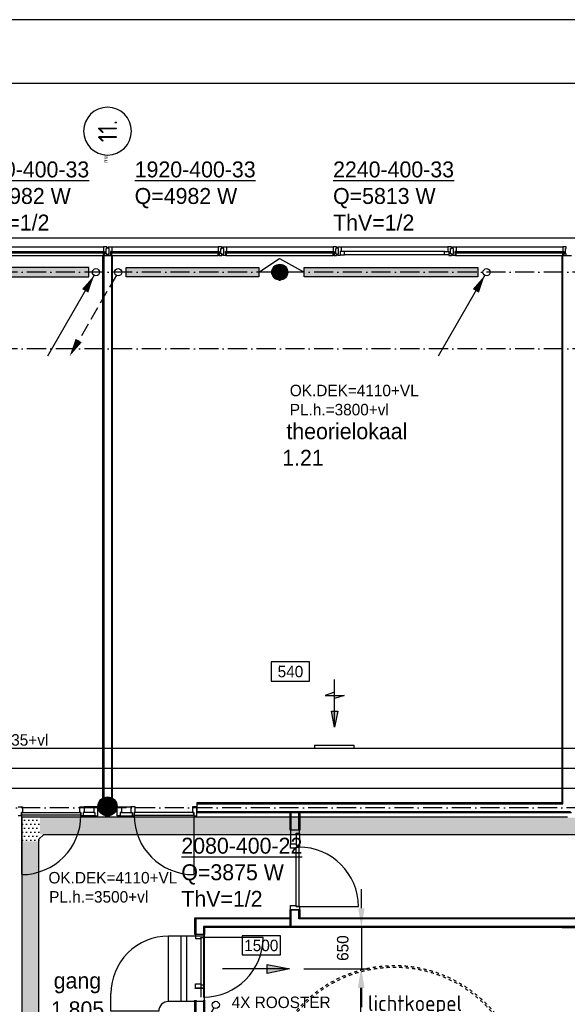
# Model space of a CAD drawing. Extents: x -41378 to 114803, y -24080 to 82188.
# Tile 80 of 137: x 31514 to 40098, y 66744 to 82188. Entities that reach past the tile are written whole.
import ezdxf
from ezdxf.enums import TextEntityAlignment as Align

# ---------------------------------------------------------------- set-up
doc = ezdxf.new("R2010")
doc.units = 0
doc.header["$LTSCALE"] = 50
for name, pattern in [('2322107', [2000, 1000, 1000]), ('CENTER2', [11.25, 7.5, -1.25, 1.25, -1.25]), ('DASHDOT', [9, 6, -1.5, 0, -1.5]), ('HIDDEN', [2, 1, -1])]:
    doc.linetypes.add(name, pattern=pattern)
doc.layers.get('0').update_dxf_attribs({"linetype": 'CONTINUOUS'})
doc.layers.get('DEFPOINTS').update_dxf_attribs({"linetype": 'CONTINUOUS'})
for name, color, linetype in [('00KAD025', 2, 'CONTINUOUS'), ('00KAD070', 5, 'CONTINUOUS'), ('AL$1----_TEKST', 7, 'CONTINUOUS'), ('AL$7----_STRAMIEN', 1, 'DASHDOT'), ('AL21----_BUITENWAND', 4, 'CONTINUOUS'), ('AL22----_BINNENWAND', 7, 'CONTINUOUS'), ('AL28----_KONSTRUKTIE', 3, 'CONTINUOUS'), ('AL31----_BUITENKOZ', 7, 'CONTINUOUS'), ('AL32----_BINNENKOZ', 7, 'CONTINUOUS'), ('AL32----_DRAAIRICHTING', 1, 'CONTINUOUS'), ('AL37----_DAKOPENING', 7, 'HIDDEN'), ('ALN-----_BLOCKNAAM', 2, 'CONTINUOUS'), ('ALXAA---_GEWBETON', 12, 'CONTINUOUS'), ('ALXOU---_GLAS', 7, 'CONTINUOUS'), ('BOUW', 8, 'CONTINUOUS'), ('KABELGGOOT1', 8, 'CONTINUOUS'), ('WI561---', 1, 'CONTINUOUS'), ('WL524---', 4, 'CONTINUOUS'), ('WL561---', 4, 'CONTINUOUS'), ('WL561---_AANVOER', 4, 'CONTINUOUS'), ('WL561---_RETOUR', 4, 'CONTINUOUS'), ('WL570---', 3, 'CONTINUOUS'), ('WL570---_HARTLIJN', 7, 'CONTINUOUS'), ('WL570---_TOEVOER', 3, 'CONTINUOUS'), ('WM570---', 1, 'CONTINUOUS')]:
    doc.layers.add(name, color=color, linetype=linetype)
doc.layers.get('0').freeze()
doc.styles.add('BURO-018', font='BUROFONT.shx', dxfattribs={"height": 90})
doc.styles.add('BURO-025', font='BUROFONT.shx', dxfattribs={"height": 250})
doc.styles.get("Standard").update_dxf_attribs({"font": 'ISOCP'})
doc.dimstyles.new('CEES', dxfattribs={"dimscale": 100, "dimtxt": 3, "dimasz": 3, "dimexe": 1, "dimexo": 1, "dimgap": 1.5, "dimtad": 0, "dimdec": 0, "dimzin": 0, "dimtxsty": 'BURO-018', "dimcen": -3, "dimdle": 1.25, "dimclrd": 1, "dimclre": 1, "dimclrt": 1, "dimazin": 3, "dimtfac": 0.75, "dimtdec": 0, "dimtofl": 0, "dimtmove": 0, "dimatfit": 3, "dimtvp": 1.5, "dimtolj": 1, "dimtzin": 0})
pattern_1 = [(0, (0, 200000), (31.75, 63.5), [0, -63.5])]

# ---------------------------------------------------------------- blocks, each defined once
blk = doc.blocks.new('1011')
at = {"layer": 'AL$7----_STRAMIEN', "color": 7, "linetype": 'CONTINUOUS'}
blk.add_circle((-750, 0), 750, dxfattribs=at)
at = {"layer": 'ALN-----_BLOCKNAAM', "linetype": 'CONTINUOUS'}
blk.add_text('1011', height=100, dxfattribs=at).set_placement((0, 0))
blk = doc.blocks.new('2322401')
at = {"color": 0, "linetype": 'CONTINUOUS'}
for p, q in [((-0.5, 0.5, 1), (-0.5, 0.5)), ((-0.5, 0.5, 1), (-0.5, -0.5, 1)), ((0.5, 0.5, 1), (-0.5, 0.5, 1)), ((0.5, 0.5), (-0.5, 0.5)), ((-0.5, 0.5), (-0.5, -0.5)), ((0.5, 0.5, 1), (0.5, 0.5)), ((0.5, -0.5, 1), (0.5, 0.5, 1)), ((0.5, -0.5), (0.5, 0.5)), ((-0.5, -0.5, 1), (-0.5, -0.5)), ((-0.5, -0.5, 1), (0.5, -0.5, 1)), ((-0.5, -0.5), (0.5, -0.5)), ((0.5, -0.5, 1), (0.5, -0.5))]:
    blk.add_line(p, q, dxfattribs=at)
blk = doc.blocks.new('CVHATCH1')
at = {"color": 0, "linetype": 'CONTINUOUS'}
blk.add_solid([(-0.5, -0.5), (0.5, -0.5), (-0.5, 0.5), (0.5, 0.5)], dxfattribs=at)
blk = doc.blocks.new('LU-1D-K-276')
at = {"color": 0, "linetype": 'CONTINUOUS'}
for p, q in [((-0.5, 315), (0.5, 315)), ((-0.5, -315), (0.5, -315))]:
    blk.add_line(p, q, dxfattribs=at)
at = {"layer": 'WL570---_HARTLIJN', "linetype": 'CENTER2'}
blk.add_line((-0.5, 0), (0.5, 0), dxfattribs=at)
blk = doc.blocks.new('LU-PIJL6')
at = {"color": 0, "linetype": 'CONTINUOUS'}
for p, q in [((0, 0), (-7.5, 0)), ((-5.5, 0), (-5, -1.5)), ((-5, -1.5), (-5, 1.5)), ((-5, 1.5), (-4.5, 0)), ((-2.5, -0.5), (-2.5, 0.5)), ((-2.5, 0.5), (0, 0)), ((0, 0), (-2.5, -0.5))]:
    blk.add_line(p, q, dxfattribs=at)
blk.add_solid([(-2.5, 0.5), (-2.5, -0.5), (0, 0)], dxfattribs=at)
blk = doc.blocks.new('LU-ORND')
at = {"color": 0, "linetype": 'CONTINUOUS'}
for p, q in [((-3, 1.5), (-3, -1.5)), ((3, 1.5), (-3, 1.5)), ((3, -1.5), (3, 1.5)), ((-3, -1.5), (3, -1.5))]:
    blk.add_line(p, q, dxfattribs=at)
blk = doc.blocks.new('LU-PIJL7')
at = {"color": 0, "linetype": 'CONTINUOUS'}
for p, q in [((0, 0), (-15, 0)), ((-5, -1), (-5, 1)), ((-5, 1), (0, 0)), ((0, 0), (-5, -1))]:
    blk.add_line(p, q, dxfattribs=at)
blk.add_solid([(-5, 1), (-5, -1), (0, 0)], dxfattribs=at)
blk = doc.blocks.new('LDV4107')
at = {"color": 0, "linetype": 'CONTINUOUS'}
blk.add_line((-0.25, -0.43), (-6.75, -11.69), dxfattribs=at)
blk.add_lwpolyline([(-0.25, -0.43, 0, 1, 0), (-1.5, -2.6, 1, 1, 0)], format="xyseb", dxfattribs=at)
blk.add_circle((0, 0), 0.5, dxfattribs=at)
blk = doc.blocks.new('CVRINFO2')
at = {"color": 0, "linetype": 'CONTINUOUS', "style": 'BURO-025'}
for tag, p in [('CV_TEXT125', (0, 0)), ('CV_TEXT225', (0, -4.17)), ('CV_TEXT325', (0, -8.33)), ('CV_TEXT425', (0, -12.5))]:
    blk.add_attdef(tag, p, '', height=2.5, dxfattribs=at)
blk = doc.blocks.new('LDV2108')
at = {"color": 0, "linetype": 'CONTINUOUS'}
for p, q in [((-0.25, -0.43), (-1.19, -2.06)), ((-1.56, -2.71), (-2.5, -4.33)), ((-2.87, -4.98), (-3.81, -6.6)), ((-4.19, -7.25), (-5.12, -8.88)), ((-5.5, -9.53), (-6.44, -11.15))]:
    blk.add_line(p, q, dxfattribs=at)
blk.add_lwpolyline([(-6.75, -11.69, 0, 1, 0), (-5.5, -9.53, 1, 1, 0)], format="xyseb", dxfattribs=at)
blk.add_circle((0, 0), 0.5, dxfattribs=at)
blk = doc.blocks.new('LU-2D-K-401')
at = {"color": 0, "linetype": 'CONTINUOUS'}
for p, q in [((-0.5, 512.5), (0.5, 512.5)), ((-0.5, -512.5), (0.5, -512.5))]:
    blk.add_line(p, q, dxfattribs=at)
blk = doc.blocks.new('LU-2D-BV-1-4012EE5A')
at = {"color": 0, "linetype": 'CONTINUOUS'}
for p, q in [((-375, 662.5), (375, 662.5)), ((375, 662.5), (375, 387.5)), ((-525, 512.5), (-525, -512.5)), ((-525, 512.5), (-525, 512.5)), ((-525, -512.5), (-525, -512.5))]:
    blk.add_line(p, q, dxfattribs=at)
for centre, radius in [((-525, 662.5), 150), ((-525, 387.5), 900)]:
    blk.add_arc(centre, radius, 270, 0, dxfattribs=at)
blk = doc.blocks.new('*D526')
at = {"layer": 'DEFPOINTS', "color": 0}
for p in [(36870, 67951), (36870, 67951), (35925, 67301)]:
    blk.add_point(p, dxfattribs=at)
at = {"layer": 'WL570---', "color": 1}
for p, q in [((36870, 68251), (36870, 68551)), ((36025, 67301), (36970, 67301)), ((36870, 67001), (36870, 66701))]:
    blk.add_line(p, q, dxfattribs=at)
for points in [[(36820, 68251), (36920, 68251), (36870, 67951)], [(36820, 67001), (36920, 67001), (36870, 67301)]]:
    blk.add_solid(points, dxfattribs=at)
at = {"layer": 'WL570---', "color": 1, "insert": (36579, 67626), "char_height": 180, "attachment_point": 5, "rotation": 90, "style": 'BURO-018'}
blk.add_mtext('\\A1;650', dxfattribs=at)
blk = doc.blocks.new('*D527')
at = {"layer": 'DEFPOINTS', "color": 0}
for p in [(35866, 67301), (36864, 67301), (35854, 62351)]:
    blk.add_point(p, dxfattribs=at)
at = {"layer": 'WL570---', "color": 1}
for p, q in [((35966, 67301), (36964, 67301)), ((36864, 62651), (36864, 67001)), ((35954, 62351), (36964, 62351))]:
    blk.add_line(p, q, dxfattribs=at)
for points in [[(36814, 67001), (36914, 67001), (36864, 67301)], [(36814, 62651), (36914, 62651), (36864, 62351)]]:
    blk.add_solid(points, dxfattribs=at)
at = {"layer": 'WL570---', "color": 1, "insert": (36586, 64826), "char_height": 180, "attachment_point": 5, "rotation": 90, "style": 'BURO-018'}
blk.add_mtext('\\A1;4950', dxfattribs=at)

msp = doc.modelspace()

# ---------------------------------------------------------------- hatches: boundary and pattern name
at = {"layer": 'KABELGGOOT1'}
h = msp.add_hatch(dxfattribs=at)
h.set_pattern_fill('DOTS', color=256, scale=40, style=0)
h.set_pattern_definition(pattern_1)
h.paths.add_polyline_path([(31817.9, 69677.6), (31545.4, 69677.6), (31545.4, 69295.6), (31815.4, 69295.6), (31815.4, 69332.6), (31817.9, 69335.2)])
h = msp.add_hatch(dxfattribs=at)
h.set_pattern_fill('DOTS', color=256, scale=40, style=0)
h.set_pattern_definition(pattern_1)
h.paths.add_polyline_path([(31831.4, 69673.8), (31831.4, 69408.8), (49274, 69408.8), (49274, 69673.8)])
h = msp.add_hatch(dxfattribs=at)
h.set_pattern_fill('DOTS', color=256, scale=40, style=0)
h.set_pattern_definition(pattern_1)
h.paths.add_polyline_path([(31814.7, 69300.8), (31545.4, 69300.8), (31545.4, 39123.5), (31814.7, 39123.5)])

# ---------------------------------------------------------------- linework, layer by layer
at = {"layer": '00KAD025', "linetype": 'CONTINUOUS'}
msp.add_line((114803.4, 82187.6), (-41378.4, 82187.6), dxfattribs=at)
at = {"layer": '00KAD070', "linetype": 'CONTINUOUS'}
msp.add_line((113803.4, 81187.6), (-40378.4, 81187.6), dxfattribs=at)
at = {"layer": 'AL$7----_STRAMIEN', "color": 1}
for p, q in [((53082.4, 78227.3), (12880.4, 78227.3)), ((53082.4, 77027.3), (12880.4, 77027.3)), ((52991, 69827.3), (12791, 69827.3))]:
    msp.add_line(p, q, dxfattribs=at)
at = {"layer": 'AL21----_BUITENWAND', "color": 8}
msp.add_line((16151, 78767.3), (49631, 78767.3), dxfattribs=at)
at = {"layer": 'AL22----_BINNENWAND', "color": 8}
for p, q in [((32816, 69977.3), (32816, 78487.3)), ((32816, 78487.3), (32966, 78487.3)), ((32966, 78487.3), (32966, 69977.3)), ((40016, 69902.3), (40016, 78487.3)), ((40016, 78487.3), (40166, 78487.3)), ((32966, 69977.3), (32816, 69977.3)), ((40016, 69902.3), (34292, 69902.3)), ((34292, 69902.3), (34292, 69752.3)), ((34292, 69752.3), (40166, 69752.3)), ((35756.4, 69476.8), (35756.4, 69752.3)), ((35906.4, 69752.3), (35906.4, 69476.8)), ((35905.4, 69476.8), (35756.4, 69476.8)), ((35905.4, 68225.8), (35755.4, 68225.8)), ((35755.4, 68225.8), (35755.4, 67950.8)), ((35755.4, 67950.8), (35755.4, 68225.8)), ((35755.4, 68225.8), (35905.4, 68225.8)), ((35905.4, 68100.8), (35905.4, 68225.8)), ((35905.4, 68225.8), (35905.4, 68100.8)), ((34262, 67840.8), (34262, 68100.8)), ((34262, 68100.8), (35756.1, 68100.8)), ((35905.4, 68100.8), (40297.4, 68100.8)), ((34412, 67840.8), (34262, 67840.8)), ((40016, 67950.8), (34412, 67950.8)), ((34412, 67950.8), (34412, 67840.8)), ((40016, 67950.8), (49351, 67950.8)), ((48218.3, 67950.8), (40016, 67950.8)), ((34262, 66997.6), (34412, 66997.6)), ((34262, 53552.3), (34262, 66806.8)), ((34412, 66806.8), (34412, 53812.3))]:
    msp.add_line(p, q, dxfattribs=at)
at = {"layer": 'AL22----_BINNENWAND', "color": 8, "linetype": 'CONTINUOUS'}
for p, q in [((32831, 78487.3), (32831, 69977.3)), ((32951, 78487.3), (32951, 69977.3)), ((40031, 69887.3), (40031, 78487.3)), ((34292, 69887.3), (40031, 69887.3)), ((34292, 69767.3), (40151, 69767.3)), ((35771.4, 69476.8), (35771.4, 69752.3)), ((35891.4, 69476.8), (35891.4, 69752.3)), ((35770.4, 67965.8), (35770.4, 68225.8)), ((35770.4, 67965.8), (35770.4, 68225.8)), ((35890.4, 68085.8), (35890.4, 68225.8)), ((35890.4, 68085.8), (35890.4, 68225.8)), ((34277, 68085.8), (34277, 67840.8)), ((35756.1, 68085.8), (34277, 68085.8)), ((34397, 67965.8), (34397, 67840.8)), ((35755.4, 67965.8), (34397, 67965.8)), ((40096.9, 67965.8), (35770.4, 67965.8)), ((40319.2, 68085.8), (35890.4, 68085.8)), ((49351, 67965.8), (40031, 67965.8)), ((48218.3, 67965.8), (40031, 67965.8)), ((34277, 66806.8), (34277, 53567.3)), ((34397, 66806.8), (34397, 53812.3))]:
    msp.add_line(p, q, dxfattribs=at)
at = {"layer": 'AL28----_KONSTRUKTIE', "color": 8}
for centre, radius in [((35591, 78227.3), 125), ((32891, 69848.3), 150)]:
    msp.add_circle(centre, radius, dxfattribs=at)
at = {"layer": 'AL31----_BUITENKOZ', "color": 8}
for p, q in [((31156, 78626.3), (32826, 78626.3)), ((32956, 78626.3), (34626, 78626.3)), ((34756, 78626.3), (36426, 78626.3)), ((36556, 78626.3), (38226, 78626.3)), ((38356, 78626.3), (40026, 78626.3)), ((31156, 78487.3), (32826, 78487.3)), ((32956, 78487.3), (34626, 78487.3)), ((34756, 78487.3), (36426, 78487.3)), ((38176, 78554.3), (36606, 78554.3)), ((38176, 78500.3), (36606, 78500.3)), ((38356, 78487.3), (40026, 78487.3))]:
    msp.add_line(p, q, dxfattribs=at)
at = {"layer": 'AL31----_BUITENKOZ', "color": 8, "linetype": 'CONTINUOUS'}
for p, q in [((32863.1, 78626.3), (32826, 78626.3)), ((32826, 78626.3), (32826, 78619.3)), ((32826, 78619.3), (32826, 78615.3)), ((32826, 78615.3), (32826, 78607.3)), ((32826, 78607.3), (32826, 78554.3)), ((32882, 78626.3), (32863.1, 78626.3)), ((32882, 78620.3), (32882, 78626.3)), ((32882, 78606.3), (32882, 78620.3)), ((32900, 78620.3), (32900, 78626.3)), ((32900, 78626.3), (32918.9, 78626.3)), ((32900, 78606.8), (32900, 78620.3)), ((32918.9, 78626.3), (32956, 78626.3)), ((32956, 78626.3), (32956, 78619.3)), ((32956, 78619.3), (32956, 78615.3)), ((32956, 78615.3), (32956, 78607.3)), ((32956, 78607.3), (32956, 78554.3)), ((34663.1, 78626.3), (34626, 78626.3)), ((34626, 78626.3), (34626, 78619.3)), ((34626, 78619.3), (34626, 78615.3)), ((34626, 78615.3), (34626, 78607.3)), ((34626, 78607.3), (34626, 78554.3)), ((34682, 78626.3), (34663.1, 78626.3)), ((34682, 78620.3), (34682, 78626.3)), ((34682, 78606.3), (34682, 78620.3)), ((34700, 78620.3), (34700, 78626.3)), ((34700, 78626.3), (34718.9, 78626.3)), ((34700, 78606.8), (34700, 78620.3)), ((34718.9, 78626.3), (34756, 78626.3)), ((34756, 78626.3), (34756, 78619.3)), ((34756, 78619.3), (34756, 78615.3)), ((34756, 78615.3), (34756, 78607.3)), ((34756, 78607.3), (34756, 78554.3)), ((36463.1, 78626.3), (36426, 78626.3)), ((36426, 78626.3), (36426, 78619.3)), ((36426, 78619.3), (36426, 78615.3)), ((36426, 78615.3), (36426, 78607.3)), ((36426, 78607.3), (36426, 78554.3)), ((36482, 78626.3), (36463.1, 78626.3)), ((36482, 78620.3), (36482, 78626.3)), ((36482, 78606.3), (36482, 78620.3)), ((36500, 78620.3), (36500, 78626.3)), ((36500, 78626.3), (36518.9, 78626.3)), ((36500, 78606.8), (36500, 78620.3)), ((36518.9, 78626.3), (36556, 78626.3)), ((36556, 78626.3), (36556, 78619.3)), ((36556, 78619.3), (36556, 78615.3)), ((36556, 78615.3), (36556, 78607.3)), ((36556, 78607.3), (36556, 78554.3)), ((38263.1, 78626.3), (38226, 78626.3)), ((38226, 78626.3), (38226, 78619.3)), ((38226, 78619.3), (38226, 78615.3)), ((38226, 78615.3), (38226, 78607.3)), ((38226, 78607.3), (38226, 78554.3)), ((38282, 78626.3), (38263.1, 78626.3)), ((38282, 78620.3), (38282, 78626.3)), ((38282, 78606.3), (38282, 78620.3)), ((38300, 78620.3), (38300, 78626.3)), ((38300, 78626.3), (38318.9, 78626.3)), ((38300, 78606.8), (38300, 78620.3)), ((38318.9, 78626.3), (38356, 78626.3)), ((38356, 78626.3), (38356, 78619.3)), ((38356, 78619.3), (38356, 78615.3)), ((38356, 78615.3), (38356, 78607.3)), ((38356, 78607.3), (38356, 78554.3)), ((40063.1, 78626.3), (40026, 78626.3)), ((40026, 78626.3), (40026, 78619.3)), ((40026, 78619.3), (40026, 78615.3)), ((40026, 78615.3), (40026, 78607.3)), ((40026, 78607.3), (40026, 78554.3)), ((40082, 78626.3), (40063.1, 78626.3)), ((40082, 78620.3), (40082, 78626.3)), ((40082, 78606.3), (40082, 78620.3)), ((32826, 78554.3), (32843, 78554.3)), ((32826, 78487.3), (32826, 78524.3)), ((32826, 78524.3), (32843, 78524.3)), ((32838, 78487.3), (32826, 78487.3)), ((32843, 78492.3), (32838, 78492.3)), ((32838, 78492.3), (32838, 78487.3)), ((32843, 78554.3), (32843, 78487.3)), ((32843, 78524.3), (32843, 78492.3)), ((32843, 78487.3), (32882, 78487.3)), ((32868, 78517.3), (32868, 78597.3)), ((32868, 78597.3), (32882, 78597.3)), ((32882, 78517.3), (32868, 78517.3)), ((32882, 78597.3), (32882, 78606.3)), ((32882, 78606.3), (32882, 78606.3)), ((32882, 78507.3), (32882, 78517.3)), ((32882, 78493.3), (32882, 78507.3)), ((32882, 78507.3), (32882, 78507.3)), ((32882, 78487.3), (32882, 78493.3)), ((32900, 78597.3), (32900, 78606.8)), ((32900, 78606.8), (32900, 78606.8)), ((32914, 78597.3), (32900, 78597.3)), ((32900, 78507.3), (32900, 78517.3)), ((32900, 78517.3), (32914, 78517.3)), ((32900, 78493.3), (32900, 78507.3)), ((32900, 78507.3), (32900, 78507.3)), ((32900, 78487.3), (32900, 78493.3)), ((32939, 78487.3), (32900, 78487.3)), ((32914, 78517.3), (32914, 78597.3)), ((32956, 78554.3), (32939, 78554.3)), ((32939, 78554.3), (32939, 78487.3)), ((32939, 78524.3), (32939, 78492.3)), ((32956, 78524.3), (32939, 78524.3)), ((32939, 78492.3), (32944, 78492.3)), ((32944, 78492.3), (32944, 78487.3)), ((32944, 78487.3), (32956, 78487.3)), ((32956, 78487.3), (32956, 78524.3)), ((34626, 78554.3), (34643, 78554.3)), ((34626, 78487.3), (34626, 78524.3)), ((34626, 78524.3), (34643, 78524.3)), ((34638, 78487.3), (34626, 78487.3)), ((34643, 78492.3), (34638, 78492.3)), ((34638, 78492.3), (34638, 78487.3)), ((34643, 78554.3), (34643, 78487.3)), ((34643, 78524.3), (34643, 78492.3)), ((34643, 78487.3), (34682, 78487.3)), ((34668, 78517.3), (34668, 78597.3)), ((34668, 78597.3), (34682, 78597.3)), ((34682, 78517.3), (34668, 78517.3)), ((34682, 78597.3), (34682, 78606.3)), ((34682, 78606.3), (34682, 78606.3)), ((34682, 78507.3), (34682, 78517.3)), ((34682, 78493.3), (34682, 78507.3)), ((34682, 78507.3), (34682, 78507.3)), ((34682, 78487.3), (34682, 78493.3)), ((34700, 78597.3), (34700, 78606.8)), ((34700, 78606.8), (34700, 78606.8)), ((34714, 78597.3), (34700, 78597.3)), ((34700, 78507.3), (34700, 78517.3)), ((34700, 78517.3), (34714, 78517.3)), ((34700, 78493.3), (34700, 78507.3)), ((34700, 78507.3), (34700, 78507.3)), ((34700, 78487.3), (34700, 78493.3)), ((34739, 78487.3), (34700, 78487.3)), ((34714, 78517.3), (34714, 78597.3)), ((34756, 78554.3), (34739, 78554.3)), ((34739, 78554.3), (34739, 78487.3)), ((34739, 78524.3), (34739, 78492.3)), ((34756, 78524.3), (34739, 78524.3)), ((34739, 78492.3), (34744, 78492.3)), ((34744, 78492.3), (34744, 78487.3)), ((34744, 78487.3), (34756, 78487.3)), ((34756, 78487.3), (34756, 78524.3)), ((36426, 78554.3), (36443, 78554.3)), ((36426, 78487.3), (36426, 78524.3)), ((36426, 78524.3), (36443, 78524.3)), ((36438, 78487.3), (36426, 78487.3)), ((36443, 78492.3), (36438, 78492.3)), ((36438, 78492.3), (36438, 78487.3)), ((36443, 78554.3), (36443, 78487.3)), ((36443, 78524.3), (36443, 78492.3)), ((36443, 78487.3), (36482, 78487.3)), ((36468, 78517.3), (36468, 78597.3)), ((36468, 78597.3), (36482, 78597.3)), ((36482, 78517.3), (36468, 78517.3)), ((36482, 78597.3), (36482, 78606.3)), ((36482, 78606.3), (36482, 78606.3)), ((36482, 78507.3), (36482, 78517.3)), ((36482, 78493.3), (36482, 78507.3)), ((36482, 78507.3), (36482, 78507.3)), ((36482, 78487.3), (36482, 78493.3)), ((36500, 78596.8), (36500, 78606.8)), ((36500, 78606.8), (36500, 78606.8)), ((36514, 78596.8), (36500, 78596.8)), ((36500, 78507.3), (36500, 78516.8)), ((36500, 78516.8), (36514, 78516.8)), ((36500, 78493.3), (36500, 78507.3)), ((36500, 78507.3), (36500, 78507.3)), ((36500, 78487.3), (36500, 78493.3)), ((36539, 78487.3), (36500, 78487.3)), ((36514, 78516.8), (36514, 78596.8)), ((36556, 78554.3), (36539, 78554.3)), ((36539, 78554.3), (36539, 78487.3)), ((36539, 78554.3), (36539, 78500.3)), ((36606, 78554.3), (36539, 78554.3)), ((36539, 78500.3), (36606, 78500.3)), ((36606, 78500.3), (36606, 78554.3)), ((38176, 78500.3), (38176, 78554.3)), ((38176, 78554.3), (38243, 78554.3)), ((38243, 78500.3), (38176, 78500.3)), ((38226, 78554.3), (38243, 78554.3)), ((38243, 78554.3), (38243, 78487.3)), ((38243, 78554.3), (38243, 78500.3)), ((38243, 78487.3), (38282, 78487.3)), ((38268, 78517.3), (38268, 78597.3)), ((38268, 78597.3), (38282, 78597.3)), ((38282, 78517.3), (38268, 78517.3)), ((38282, 78597.3), (38282, 78606.3)), ((38282, 78606.3), (38282, 78606.3)), ((38282, 78507.3), (38282, 78517.3)), ((38282, 78493.3), (38282, 78507.3)), ((38282, 78507.3), (38282, 78507.3)), ((38282, 78487.3), (38282, 78493.3)), ((38300, 78597.3), (38300, 78606.8)), ((38300, 78606.8), (38300, 78606.8)), ((38314, 78597.3), (38300, 78597.3)), ((38300, 78507.3), (38300, 78517.3)), ((38300, 78517.3), (38314, 78517.3)), ((38300, 78493.3), (38300, 78507.3)), ((38300, 78507.3), (38300, 78507.3)), ((38300, 78487.3), (38300, 78493.3)), ((38339, 78487.3), (38300, 78487.3)), ((38314, 78517.3), (38314, 78597.3)), ((38356, 78554.3), (38339, 78554.3)), ((38339, 78554.3), (38339, 78487.3)), ((38339, 78524.3), (38339, 78492.3)), ((38356, 78524.3), (38339, 78524.3)), ((38339, 78492.3), (38344, 78492.3)), ((38344, 78492.3), (38344, 78487.3)), ((38344, 78487.3), (38356, 78487.3)), ((38356, 78487.3), (38356, 78524.3)), ((40026, 78554.3), (40043, 78554.3)), ((40026, 78487.3), (40026, 78524.3)), ((40026, 78524.3), (40043, 78524.3)), ((40038, 78487.3), (40026, 78487.3)), ((40043, 78492.3), (40038, 78492.3)), ((40038, 78492.3), (40038, 78487.3)), ((40043, 78554.3), (40043, 78487.3)), ((40043, 78524.3), (40043, 78492.3)), ((40043, 78487.3), (40082, 78487.3)), ((40068, 78517.3), (40068, 78597.3)), ((40068, 78597.3), (40082, 78597.3)), ((40082, 78517.3), (40068, 78517.3)), ((40082, 78597.3), (40082, 78606.3)), ((40082, 78606.3), (40082, 78606.3)), ((40082, 78507.3), (40082, 78517.3)), ((40082, 78493.3), (40082, 78507.3)), ((40082, 78507.3), (40082, 78507.3)), ((40082, 78487.3), (40082, 78493.3))]:
    msp.add_line(p, q, dxfattribs=at)
at = {"layer": 'AL32----_BINNENKOZ', "color": 8}
for p, q in [((31490, 69839.7), (31557, 69839.7)), ((31557, 69839.7), (31557, 69751.7)), ((32457, 69751.7), (32457, 69839.7)), ((32457, 69839.7), (32524, 69839.7)), ((32674, 69839.7), (32524, 69839.7)), ((32524, 69839.7), (32524, 69751.7)), ((32741, 69839.7), (32674, 69839.7)), ((32674, 69839.7), (32674, 69751.7)), ((32741, 69700.7), (32741, 69839.7)), ((33041, 69700.7), (33041, 69839.7)), ((33041, 69839.7), (33108, 69839.7)), ((33108, 69839.7), (33258, 69839.7)), ((33108, 69839.7), (33108, 69751.7)), ((33325, 69839.7), (33258, 69839.7)), ((33258, 69839.7), (33258, 69751.7)), ((33325, 69751.7), (33325, 69839.7)), ((34292, 69839.7), (34225, 69839.7)), ((34225, 69839.7), (34225, 69751.7)), ((34292, 69700.7), (34292, 69839.7)), ((31540, 69700.7), (31490, 69700.7)), ((31557, 69751.7), (31540, 69751.7)), ((31540, 69751.7), (31540, 69700.7)), ((31540, 69711.7), (31540, 69751.7)), ((31540, 69751.7), (32474, 69751.7)), ((32474, 69711.7), (31540, 69711.7)), ((32474, 69751.7), (32457, 69751.7)), ((32474, 69700.7), (32474, 69751.7)), ((32474, 69751.7), (32474, 69711.7)), ((32507, 69700.7), (32474, 69700.7)), ((32507, 69700.7), (32474, 69700.7)), ((32524, 69751.7), (32507, 69751.7)), ((32507, 69751.7), (32507, 69700.7)), ((32691, 69700.7), (32507, 69700.7)), ((32674, 69751.7), (32524, 69751.7)), ((32674, 69751.7), (32691, 69751.7)), ((32691, 69751.7), (32691, 69700.7)), ((32691, 69700.7), (32741, 69700.7)), ((33091, 69700.7), (33041, 69700.7)), ((33108, 69751.7), (33091, 69751.7)), ((33091, 69751.7), (33091, 69700.7)), ((33091, 69700.7), (33275, 69700.7)), ((33108, 69751.7), (33258, 69751.7)), ((33258, 69751.7), (33275, 69751.7)), ((33275, 69751.7), (33275, 69700.7)), ((33275, 69700.7), (33308, 69700.7)), ((33275, 69700.7), (33308, 69700.7)), ((33308, 69700.7), (33308, 69751.7)), ((33308, 69751.7), (33325, 69751.7)), ((33308, 69751.7), (33308, 69711.7)), ((34242, 69751.7), (33308, 69751.7)), ((33308, 69711.7), (34242, 69711.7)), ((34225, 69751.7), (34242, 69751.7)), ((34242, 69751.7), (34242, 69700.7)), ((34242, 69711.7), (34242, 69751.7)), ((34242, 69700.7), (34292, 69700.7)), ((35900.6, 69476.8), (35761.6, 69476.8)), ((35761.6, 69476.8), (35761.6, 69409.8)), ((35761.6, 69409.8), (35761.6, 69259.8)), ((35761.6, 69409.8), (35849.6, 69409.8)), ((35849.6, 69409.8), (35849.6, 69426.8)), ((35849.6, 69426.8), (35900.6, 69426.8)), ((35849.6, 69409.8), (35849.6, 69259.8)), ((35900.6, 69426.8), (35900.6, 69476.8)), ((35900.6, 69426.8), (35900.6, 69242.8)), ((35761.6, 69192.8), (35761.6, 69259.8)), ((35761.6, 69259.8), (35849.6, 69259.8)), ((35849.6, 69192.8), (35761.6, 69192.8)), ((35849.6, 69259.8), (35849.6, 69242.8)), ((35849.6, 69242.8), (35900.6, 69242.8)), ((35849.6, 69209.8), (35889.6, 69209.8)), ((35849.6, 68275.8), (35849.6, 69209.8)), ((35900.6, 69209.8), (35849.6, 69209.8)), ((35849.6, 69209.8), (35849.6, 69192.8)), ((35889.6, 69209.8), (35889.6, 68275.8)), ((35900.6, 69242.8), (35900.6, 69209.8)), ((35900.6, 69242.8), (35900.6, 69209.8)), ((35761.6, 68225.8), (35761.6, 68292.8)), ((35761.6, 68292.8), (35849.6, 68292.8)), ((35889.6, 68275.8), (35849.6, 68275.8)), ((35849.6, 68275.8), (35900.6, 68275.8)), ((35900.6, 68275.8), (35900.6, 68225.8)), ((35900.6, 68225.8), (35761.6, 68225.8)), ((34406.5, 67840.8), (34267.5, 67840.8)), ((34267.5, 67840.8), (34267.5, 67773.8)), ((34406.5, 67790.8), (34406.5, 67840.8)), ((34267.5, 67773.8), (34355.5, 67773.8)), ((34355.5, 67790.8), (34355.5, 66856.8)), ((34355.5, 67773.8), (34355.5, 67790.8)), ((34355.5, 67790.8), (34406.5, 67790.8)), ((34395.5, 67790.8), (34395.5, 66856.8)), ((34267.5, 66997.6), (34267.5, 67064.6)), ((34267.5, 67064.6), (34355.5, 67064.6)), ((34355.5, 67064.6), (34355.5, 67047.6)), ((34355.5, 67047.6), (34406.5, 67047.6)), ((34406.5, 67095.7), (34406.5, 67045.7)), ((34406.5, 66997.6), (34267.5, 66997.6))]:
    msp.add_line(p, q, dxfattribs=at)
at = {"layer": 'AL32----_DRAAIRICHTING', "color": 8}
for p, q in [((31540, 69711.7), (31540, 68777.7)), ((34242, 69711.7), (34242, 68777.7)), ((35889.6, 68275.8), (36823.6, 68275.8)), ((35329.5, 67790.8), (34395.5, 67790.8))]:
    msp.add_line(p, q, dxfattribs=at)
for centre, start, end in [((31540, 69711.7), 270, 0), ((34242, 69711.7), 180, 270), ((35889.6, 68275.8), 0, 90), ((34395.5, 67790.8), 270, 0)]:
    msp.add_arc(centre, 934, start, end, dxfattribs=at)
at = {"layer": 'AL37----_DAKOPENING', "color": 8}
for radius in [2025, 2000]:
    msp.add_circle((37391, 65327.3), radius, dxfattribs=at)
at = {"layer": 'ALXAA---_GEWBETON', "color": 8}
for p, q in [((35491.5, 78303), (35690.5, 78303)), ((35510.6, 78323), (35671.4, 78323)), ((35543.7, 78343), (35638.3, 78343)), ((35466.1, 78223), (35715.9, 78223)), ((35467, 78243), (35715, 78243)), ((35468.4, 78203), (35713.6, 78203)), ((35471.2, 78263), (35710.8, 78263)), ((35474.1, 78183), (35707.9, 78183)), ((35479.1, 78283), (35702.9, 78283)), ((35483.8, 78163), (35698.2, 78163)), ((35498.7, 78143), (35683.3, 78143)), ((35522.1, 78123), (35659.9, 78123)), ((35577.7, 78103), (35604.3, 78103)), ((32791, 69736.5), (32791, 69960.1)), ((32811, 69721.5), (32811, 69975.2)), ((32831, 69710.9), (32831, 69985.8)), ((32851, 69703.8), (32851, 69992.9)), ((32871, 69699.7), (32871, 69997)), ((32891, 69698.3), (32891, 69998.3)), ((32911, 69699.7), (32911, 69997)), ((32931, 69703.8), (32931, 69992.9)), ((32951, 69710.9), (32951, 69985.8)), ((32971, 69721.5), (32971, 69975.2)), ((32991, 69736.5), (32991, 69960.1)), ((32751, 69794.5), (32751, 69902.2)), ((32771, 69758.3), (32771, 69938.3)), ((33011, 69758.3), (33011, 69938.3)), ((33031, 69794.5), (33031, 69902.2))]:
    msp.add_line(p, q, dxfattribs=at)
at = {"layer": 'ALXOU---_GLAS', "color": 8}
for p, q in [((31141, 78552.3), (32841, 78552.3)), ((32841, 78526.3), (31141, 78526.3)), ((32841, 78552.3), (32841, 78526.3)), ((32941, 78526.3), (32941, 78552.3)), ((32941, 78552.3), (34641, 78552.3)), ((34641, 78526.3), (32941, 78526.3)), ((34641, 78552.3), (34641, 78526.3)), ((34741, 78526.3), (34741, 78552.3)), ((34741, 78552.3), (36441, 78552.3)), ((36441, 78526.3), (34741, 78526.3)), ((36441, 78552.3), (36441, 78526.3)), ((38341, 78526.3), (38341, 78552.3)), ((38341, 78552.3), (40041, 78552.3)), ((40041, 78526.3), (38341, 78526.3)), ((40041, 78552.3), (40041, 78526.3))]:
    msp.add_line(p, q, dxfattribs=at)
at = {"layer": 'DEFPOINTS', "color": 0, "linetype": 'BYBLOCK'}
for p in [(34412.6, 67950.8), (36730.8, 67950.8), (34412.6, 67541.6)]:
    msp.add_point(p, dxfattribs=at)
at = {"layer": 'KABELGGOOT1'}
for p, q in [((31545.4, 69677.6, 3650), (31545.4, 39113.1, 3650)), ((40102, 69677.6, 3650), (31545.4, 69677.6, 3650)), ((31815.4, 69332.6, 3650), (31891.1, 69407.6, 3650)), ((31891.1, 69407.6, 3650), (49319.5, 69407.6, 3650)), ((31815.4, 39113.1, 3650), (31815.4, 69332.6, 3650))]:
    msp.add_line(p, q, dxfattribs=at)
at = {"layer": 'WL524---', "color": 1}
msp.add_line((36869.8, 67950.8), (36869.8, 67283.7), dxfattribs=at)
at = {"layer": 'WL561---_AANVOER', "linetype": '2322107'}
for p, q in [((35263.2, 78227.3), (35588.5, 78444.5)), ((35588.5, 78444.5), (35974.3, 78227.3))]:
    msp.add_line(p, q, dxfattribs=at)
at = {"layer": 'WL570---'}
for p, q in [((36134.5, 70808.5), (36134.5, 70752.3)), ((36134.5, 70808.5), (36754.5, 70808.5)), ((36754.5, 70808.5), (36754.5, 70752.3)), ((34410.1, 66727.6), (34410.1, 67866.7))]:
    msp.add_line(p, q, dxfattribs=at)
at = {"layer": 'WL570---_TOEVOER', "linetype": 'CONTINUOUS'}
for p, q in [((34042.3, 67813.3), (34042.3, 66788.3)), ((34127, 67813.3), (34127, 66788.3))]:
    msp.add_line(p, q, dxfattribs=at)

# ---------------------------------------------------------------- block references
at = {"layer": 'AL$7----_STRAMIEN'}
ref = msp.add_blockref('1011', (32891, 80064.7), dxfattribs=dict(at, xscale=-0.5, yscale=0.5, zscale=0.5, rotation=90))
ref.add_attrib('STR-NAAM', '11.', dxfattribs={"color": 3, "linetype": 'CONTINUOUS', "height": 300, "rotation": 90}).set_placement((32891, 80439.7), align=Align.MIDDLE)
at = {"layer": 'WI561---'}
ref = msp.add_blockref('CVRINFO2', (30707.4, 79714.3), dxfattribs=dict(at, xscale=100, yscale=100, zscale=100))
ref.add_attrib('CV_TEXT125', '%%u1920-400-33', (30707.4, 79714.3), dxfattribs={"layer": '0', "color": 2, "linetype": 'CONTINUOUS', "height": 250, "style": 'BURO-025'})
ref.add_attrib('CV_TEXT225', 'Q=4982 W', (30707.4, 79297.6), dxfattribs={"layer": '0', "color": 2, "linetype": 'CONTINUOUS', "height": 250, "style": 'BURO-025'})
ref.add_attrib('CV_TEXT325', 'ThV=1/2', (30707.4, 78880.9), dxfattribs={"layer": '0', "color": 2, "linetype": 'CONTINUOUS', "height": 250, "style": 'BURO-025'})
ref = msp.add_blockref('CVRINFO2', (33316.6, 79714.3), dxfattribs=dict(at, xscale=100, yscale=100, zscale=100))
ref.add_attrib('CV_TEXT125', '%%u1920-400-33', (33316.6, 79714.3), dxfattribs={"layer": '0', "color": 2, "linetype": 'CONTINUOUS', "height": 250, "style": 'BURO-025'})
ref.add_attrib('CV_TEXT225', 'Q=4982 W', (33316.6, 79297.6), dxfattribs={"layer": '0', "color": 2, "linetype": 'CONTINUOUS', "height": 250, "style": 'BURO-025'})
ref = msp.add_blockref('CVRINFO2', (36426.9, 79714.3), dxfattribs=dict(at, xscale=100, yscale=100, zscale=100))
ref.add_attrib('CV_TEXT125', '%%u2240-400-33', (36426.9, 79714.3), dxfattribs={"layer": '0', "color": 2, "linetype": 'CONTINUOUS', "height": 250, "style": 'BURO-025'})
ref.add_attrib('CV_TEXT225', 'Q=5813 W', (36426.9, 79297.6), dxfattribs={"layer": '0', "color": 2, "linetype": 'CONTINUOUS', "height": 250, "style": 'BURO-025'})
ref.add_attrib('CV_TEXT325', 'ThV=1/2', (36426.9, 78880.9), dxfattribs={"layer": '0', "color": 2, "linetype": 'CONTINUOUS', "height": 250, "style": 'BURO-025'})
ref = msp.add_blockref('CVRINFO2', (34048, 69107), dxfattribs=dict(at, xscale=100, yscale=100, zscale=100))
ref.add_attrib('CV_TEXT125', '%%u2080-400-22', (34048, 69107), dxfattribs={"layer": '0', "color": 2, "linetype": 'CONTINUOUS', "height": 250, "style": 'BURO-025'})
ref.add_attrib('CV_TEXT225', 'Q=3875 W', (34048, 68690.4), dxfattribs={"layer": '0', "color": 2, "linetype": 'CONTINUOUS', "height": 250, "style": 'BURO-025'})
ref.add_attrib('CV_TEXT325', 'ThV=1/2', (34048, 68273.7), dxfattribs={"layer": '0', "color": 2, "linetype": 'CONTINUOUS', "height": 250, "style": 'BURO-025'})
at = {"layer": 'WL561---', "yscale": 150}
for name, p, xscale, zscale, rotation in [('2322401', (31555.8, 78227.3), 2080, 400, 180.0000000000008), ('CVHATCH1', (31555.8, 78227.3), 2080, 2080, 180.0000000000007), ('2322401', (34223.2, 78227.3), -2080, 400, 179.9999999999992), ('CVHATCH1', (34223.2, 78227.3), -2080, 2080, 179.9999999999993), ('2322401', (37334.3, 78227.3), -2720, 400, 179.9999999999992), ('CVHATCH1', (37334.3, 78227.3), -2720, 2720, 179.9999999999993)]:
    msp.add_blockref(name, p, dxfattribs=dict(at, xscale=xscale, zscale=zscale, rotation=rotation))
at = {"layer": 'WL561---_AANVOER', "color": 2, "xscale": 112.5, "yscale": 112.5, "zscale": 112.5}
for p in [(32709.1, 78226.7), (38833.1, 78226.7), (34587.4, 66735.1)]:
    msp.add_blockref('LDV4107', p, dxfattribs=at)
at = {"layer": 'WL561---_RETOUR', "color": 2, "xscale": 112.5, "yscale": 112.5, "zscale": 112.5}
msp.add_blockref('LDV2108', (33057.2, 78226.7), dxfattribs=at)
at = {"layer": 'WL570---_TOEVOER', "linetype": 'CONTINUOUS', "xscale": 100, "yscale": 100, "zscale": 100, "rotation": 270}
msp.add_blockref('LU-PIJL6', (36450.8, 71090.1), dxfattribs=at)
at = {"layer": 'WL570---_TOEVOER', "linetype": 'CONTINUOUS'}
for name, p, xscale, rotation in [('LU-1D-K-276', (35962.3, 70441.5), 18324.13963297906, 179.9999999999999), ('LU-2D-K-401', (34127.4, 67300.8), 565.4465607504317, 180.0000000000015)]:
    msp.add_blockref(name, p, dxfattribs=dict(at, xscale=xscale, rotation=rotation))
at = {"layer": 'WL570---_TOEVOER', "linetype": 'CONTINUOUS', "rotation": 179.9999999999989}
msp.add_blockref('LU-2D-BV-1-4012EE5A', (33319.7, 67300.8), dxfattribs=at)
at = {"layer": 'WL570---_TOEVOER', "xscale": 70, "yscale": 70, "zscale": 70}
msp.add_blockref('LU-PIJL7', (35743.2, 67299.8), dxfattribs=at)
at = {"layer": 'WM570---', "color": 1}
ref = msp.add_blockref('LU-ORND', (35758.3, 71963.3), dxfattribs=dict(at, xscale=100, yscale=100, zscale=100))
ref.add_attrib('LU_TEXT1', '540', dxfattribs={"layer": '0', "color": 1, "linetype": 'CONTINUOUS', "height": 180, "style": 'BURO-018'}).set_placement((35758.3, 71963.3), align=Align.MIDDLE)
ref = msp.add_blockref('LU-ORND', (35301.2, 67667.8), dxfattribs=dict(at, xscale=100, yscale=100, zscale=100))
ref.add_attrib('LU_TEXT1', '1500', dxfattribs={"layer": '0', "color": 1, "linetype": 'CONTINUOUS', "height": 180, "style": 'BURO-018'}).set_placement((35301.2, 67667.8), align=Align.MIDDLE)

# ---------------------------------------------------------------- texts
at = {"layer": 'AL$1----_TEKST', "color": 8}
msp.add_text('lichtkoepel', height=250, dxfattribs=at).set_placement((37712, 66637.1), align=Align.CENTER)
at = {"layer": 'BOUW', "color": 1, "style": 'BURO-018'}
for s, p in [('OK.DEK=4110+VL', (35748.3, 76281.8)), ('PL.h.=3800+vl', (35748.3, 75981.8)), ('OK.DEK=4110+VL', (31964.6, 68639.8)), ('PL.h.=3500+vl', (31976.2, 68339.8))]:
    msp.add_text(s, height=180, dxfattribs=at).set_placement(p)
at = {"layer": 'BOUW', "style": 'BURO-025'}
for s, p in [('theorielokaal', (35694.9, 75607.9)), ('1.21', (35629.5, 75191.1)), ('gang', (32047, 66991.2)), ('1.805', (32002.2, 66540.4))]:
    msp.add_text(s, height=250, dxfattribs=at).set_placement(p)
at = {"layer": 'WL570---', "color": 1, "style": 'BURO-018'}
msp.add_text('4X ROOSTER', height=180, dxfattribs=at).set_placement((34836.5, 66685.4))
at = {"layer": 'WM570---', "color": 1, "style": 'BURO-018'}
msp.add_text('3435+vl', height=180, dxfattribs=at).set_placement((31112.8, 70801.2))

# ---------------------------------------------------------------- dimensions: what is measured, and where the dimension line sits
at = {"layer": 'WL570---'}
dim = msp.add_linear_dim(base=(36869.8, 67950.8), p1=(35925.1, 67300.8), p2=(36869.8, 67950.8), angle=90, dimstyle='CEES', dxfattribs=at)
dim.commit()
dim.dimension.update_dxf_attribs({"geometry": '*D526', "text_midpoint": (36869.8, 67625.8), "dimtype": 160})
dim = msp.add_linear_dim(base=(36863.8, 67300.8), p1=(35853.8, 62350.8), p2=(35865.7, 67300.8), angle=90, dimstyle='CEES', dxfattribs=at)
dim.commit()
dim.dimension.update_dxf_attribs({"geometry": '*D527', "text_midpoint": (36586.4, 64825.8)})

doc.saveas('drawing.dxf')
